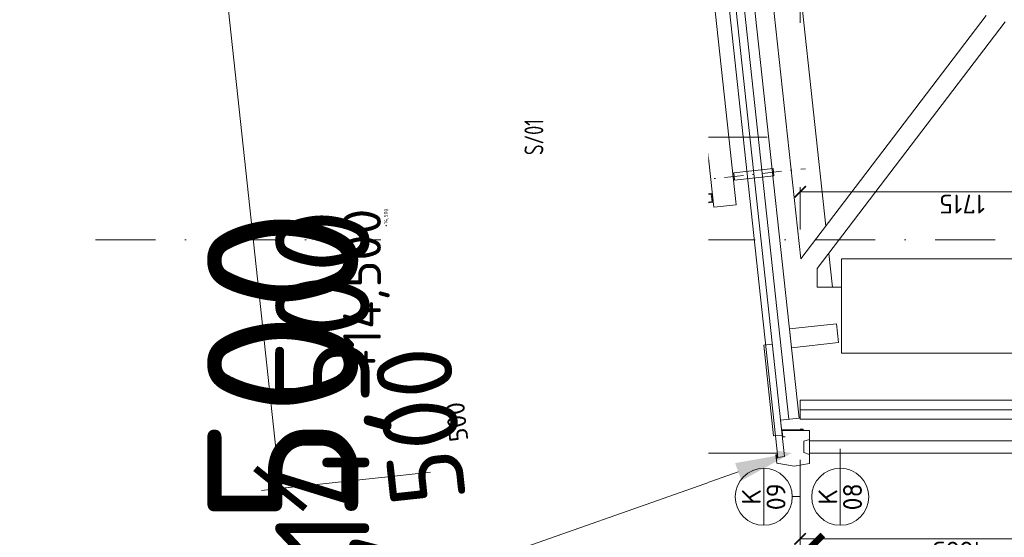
# Model space of a CAD drawing. Header units: millimetres. Extents: x -725694 to 5289369, y -1488057 to 2187451.
# Tile 242 of 256: x 201847 to 207061, y 148423 to 151167. Entities that reach past the tile are written whole.
import ezdxf
from ezdxf import colors
from ezdxf.entities.mleader import LeaderData, LeaderLine
from ezdxf.enums import TextEntityAlignment as Align
from ezdxf.math import Vec2, Vec3

# ---------------------------------------------------------------- set-up
doc = ezdxf.new("R2010")
doc.units = ezdxf.units.MM
doc.linetypes.add('CENTERX2', pattern=[101.6, 63.5, -12.7, 12.7, -12.7])
doc.linetypes.add('DASHDOT', pattern=[25.4, 12.7, -6.35, 0, -6.35])
doc.layers.get('Defpoints').update_dxf_attribs({"color": 8})
for name, color, linetype in [('0 @ 1', 7, 'Continuous'), ('0 @ 10', 7, 'Continuous'), ('0 @ 100', 7, 'Continuous'), ('0 @ 250 (1)', 7, 'Continuous'), ('0 @ 250 (2)', 7, 'Continuous'), ('0 @ 400', 7, 'Continuous')]:
    doc.layers.add(name, color=color, linetype=linetype)
for name, color, linetype, lineweight in [('A99_FVE_řez', 6, 'Continuous', 5), ('A99_N_kce-pohl', 1, 'Continuous', 9), ('A99_N_kce-rez-sil', 6, 'Continuous', 18), ('A99_N_kce-rez-ten', 4, 'Continuous', 9), ('A99_N_koty-200', 5, 'Continuous', 5), ('A99_N_koty-200 @ 200', 5, 'Continuous', 5), ('A99_N_koty-200 @ 50 (2)', 5, 'Continuous', 5), ('A99_N_koty-200-vysk', 6, 'Continuous', 9), ('A99_N_sraf', 252, 'Continuous', 0), ('A99_N_txt-popis-50', 240, 'Continuous', 9), ('A99_N_txt-popis-50 @ 200', 240, 'Continuous', 9), ('A99_N_txt-popis-50 @ 50', 240, 'Continuous', 9), ('A99_N_znaceni 50', 5, 'Continuous', 5), ('A99_S_kce-pohl', 7, 'Continuous', 5), ('A99_S_kce-rez-sil', 7, 'Continuous', 15), ('A99_S_osy', 1, 'CENTERX2', 5)]:
    doc.layers.add(name, color=color, linetype=linetype, lineweight=lineweight)
doc.styles.add('A99_kota', font='isocpeur.ttf', dxfattribs={"height": 2})
doc.styles.add('A99_popis', font='isocpeur.ttf')
doc.linetypes.add('IZOLACE', pattern='A,0.00254,-2.54,[134,ltypeshp.shx,S=2.54,R=0,X=-2.54,Y=0],-5.08,[134,ltypeshp.shx,S=2.54,R=180,X=2.54,Y=0],-2.54', length=10.16254)
doc.dimstyles.new('A99_kota_200 new', dxfattribs={"dimscale": 200, "dimtxt": 2, "dimasz": 1.2, "dimexe": 0.5, "dimexo": 1.5, "dimgap": 0.3, "dimtad": 1, "dimdec": 0, "dimzin": 3, "dimdsep": 46, "dimtxsty": 'A99_kota', "dimblk": 'ARCHTICK', "dimcen": 2.5, "dimazin": 2, "dimtfac": 0.75, "dimtdec": 0, "dimtmove": 2, "dimatfit": 0, "dimfxl": 0, "dimtolj": 1, "dimtzin": 0, "dimlwd": 5, "dimlwe": 5, "dimarcsym": 0})

# ---------------------------------------------------------------- blocks, each defined once
blk = doc.blocks.new('_ArchTick')
at = {"color": 0, "linetype": 'ByBlock', "const_width": 0.15}
blk.add_lwpolyline([(-0.5, -0.5), (0.5, 0.5)], dxfattribs=at)
blk = doc.blocks.new('*D5881')
at = {"layer": 'A99_N_koty-200', "color": 0, "linetype": 'Continuous', "lineweight": 5, "transparency": 16777216}
for p, q in [((205980, 151150), (205980, 152050)), ((207695, 151150), (207695, 152050)), ((207695, 151950), (205980, 151950))]:
    blk.add_line(p, q, dxfattribs=at)
at = {"layer": 'Defpoints', "color": 0, "linetype": 'Continuous', "lineweight": 0, "transparency": 16777216}
for p in [(205980, 151950), (205980, 149050), (207695, 149050)]:
    blk.add_point(p, dxfattribs=at)
at = {"layer": 'A99_N_koty-200', "color": 0, "linetype": 'Continuous', "lineweight": 5, "transparency": 16777216, "xscale": 240, "yscale": 240, "zscale": 240, "rotation": 180}
blk.add_blockref('_ArchTick', (205980, 151950), dxfattribs=at)
at = {"layer": 'A99_N_koty-200', "color": 0, "linetype": 'Continuous', "lineweight": 5, "transparency": 16777216, "xscale": 240, "yscale": 240, "zscale": 240}
blk.add_blockref('_ArchTick', (207695, 151950), dxfattribs=at)
at = {"layer": 'A99_N_koty-200', "color": 0, "linetype": 'Continuous', "transparency": 16777216, "insert": (206837.5, 151690), "char_height": 400, "attachment_point": 5, "rotation": 180, "style": 'A99_kota'}
blk.add_mtext('\\A1;1715', dxfattribs=at)
blk = doc.blocks.new('*D5882')
at = {"layer": 'A99_N_koty-200', "color": 0, "linetype": 'Continuous', "lineweight": 5, "transparency": 16777216}
for p, q in [((205980, 150055), (205980, 150280)), ((207695, 150055), (207695, 150280)), ((207695, 150255), (205980, 150255))]:
    blk.add_line(p, q, dxfattribs=at)
at = {"layer": 'Defpoints', "color": 0, "linetype": 'Continuous', "lineweight": 0, "transparency": 16777216}
for p in [(205980, 150255), (205980, 149050), (207695, 149050)]:
    blk.add_point(p, dxfattribs=at)
at = {"layer": 'A99_N_koty-200', "color": 0, "linetype": 'Continuous', "lineweight": 5, "transparency": 16777216, "xscale": 60, "yscale": 60, "zscale": 60, "rotation": 180}
blk.add_blockref('_ArchTick', (205980, 150255), dxfattribs=at)
at = {"layer": 'A99_N_koty-200', "color": 0, "linetype": 'Continuous', "lineweight": 5, "transparency": 16777216, "xscale": 60, "yscale": 60, "zscale": 60}
blk.add_blockref('_ArchTick', (207695, 150255), dxfattribs=at)
at = {"layer": 'A99_N_koty-200', "color": 0, "linetype": 'Continuous', "transparency": 16777216, "insert": (206837.5, 150190), "char_height": 100, "attachment_point": 5, "rotation": 180, "style": 'A99_kota'}
blk.add_mtext('\\A1;1715', dxfattribs=at)
blk = doc.blocks.new('*D5884')
at = {"layer": 'A99_N_koty-200', "color": 0, "linetype": 'Continuous', "lineweight": 5, "transparency": 16777216}
for p, q in [((205980, 148375), (205980, 147475)), ((218815, 148375), (218815, 147475)), ((205980, 147575), (218815, 147575))]:
    blk.add_line(p, q, dxfattribs=at)
at = {"layer": 'Defpoints', "color": 0, "linetype": 'Continuous', "lineweight": 0, "transparency": 16777216}
for p in [(205980, 149050), (218815, 149050), (218815, 147575)]:
    blk.add_point(p, dxfattribs=at)
at = {"layer": 'A99_N_koty-200', "color": 0, "linetype": 'Continuous', "lineweight": 5, "transparency": 16777216, "xscale": 240, "yscale": 240, "zscale": 240, "rotation": 180}
blk.add_blockref('_ArchTick', (205980, 147575), dxfattribs=at)
at = {"layer": 'A99_N_koty-200', "color": 0, "linetype": 'Continuous', "lineweight": 5, "transparency": 16777216, "xscale": 240, "yscale": 240, "zscale": 240}
blk.add_blockref('_ArchTick', (218815, 147575), dxfattribs=at)
at = {"layer": 'A99_N_koty-200', "color": 0, "linetype": 'Continuous', "transparency": 16777216, "insert": (211055, 147265), "char_height": 400, "attachment_point": 5, "rotation": 180, "style": 'A99_kota'}
blk.add_mtext('\\A1;12835', dxfattribs=at)
blk = doc.blocks.new('*D5885')
at = {"layer": 'A99_N_koty-200', "color": 0, "linetype": 'Continuous', "lineweight": 5, "transparency": 16777216}
for p, q in [((205980, 148270), (205980, 148045)), ((218815, 148270), (218815, 148045)), ((205980, 148070), (218815, 148070))]:
    blk.add_line(p, q, dxfattribs=at)
at = {"layer": 'Defpoints', "color": 0, "linetype": 'Continuous', "lineweight": 0, "transparency": 16777216}
for p in [(205980, 149050), (218815, 149050), (218815, 148070)]:
    blk.add_point(p, dxfattribs=at)
at = {"layer": 'A99_N_koty-200', "color": 0, "linetype": 'Continuous', "lineweight": 5, "transparency": 16777216, "xscale": 60, "yscale": 60, "zscale": 60, "rotation": 180}
blk.add_blockref('_ArchTick', (205980, 148070), dxfattribs=at)
at = {"layer": 'A99_N_koty-200', "color": 0, "linetype": 'Continuous', "lineweight": 5, "transparency": 16777216, "xscale": 60, "yscale": 60, "zscale": 60}
blk.add_blockref('_ArchTick', (218815, 148070), dxfattribs=at)
at = {"layer": 'A99_N_koty-200', "color": 0, "linetype": 'Continuous', "transparency": 16777216, "insert": (212060, 147985), "char_height": 100, "attachment_point": 5, "rotation": 180, "style": 'A99_kota'}
blk.add_mtext('\\A1;12835', dxfattribs=at)
blk = doc.blocks.new('*U91')
at = {"color": 0, "linetype": 'ByBlock', "lineweight": -2, "style": 'A99_kota'}
blk.add_attdef('POPIS', text='', height=2, rotation=360, dxfattribs=at).set_placement((9.2, 5.85), align=Align.BOTTOM_RIGHT)
blk.add_attdef('VYSKA', text='', height=2, rotation=360, dxfattribs=at).set_placement((9.2, 4.6), align=Align.TOP_RIGHT)
blk = doc.blocks.new('*U6802')
at = {"layer": 'A99_N_koty-200-vysk', "lineweight": 5}
ref = blk.add_blockref('*U91', (204465, 162710), dxfattribs=dict(at, xscale=200, yscale=200, zscale=200, rotation=90.00000000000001))
ref.add_attrib('VYSKA', '+14,500', dxfattribs={"layer": '0 @ 400', "color": 0, "linetype": 'ByBlock', "lineweight": -2, "height": 800, "rotation": 90, "style": 'A99_kota'}).set_placement((202839.8, 150165), align=Align.TOP_RIGHT)
ref = blk.add_blockref('*U91', (204465, 162710), dxfattribs=dict(at, xscale=200, yscale=200, zscale=200, rotation=90.00000000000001))
ref.add_attrib('VYSKA', '+14,500', dxfattribs={"layer": '0 @ 250 (1)', "color": 0, "linetype": 'ByBlock', "lineweight": -2, "height": 500, "rotation": 90, "style": 'A99_kota'}).set_placement((203199.8, 150165), align=Align.TOP_RIGHT)
ref = blk.add_blockref('*U91', (204465, 162710), dxfattribs=dict(at, xscale=200, yscale=200, zscale=200, rotation=90.00000000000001))
ref.add_attrib('VYSKA', '+14,500', dxfattribs={"layer": '0 @ 250 (2)', "color": 0, "linetype": 'ByBlock', "lineweight": -2, "height": 500, "rotation": 90, "style": 'A99_kota'}).set_placement((203199.8, 150165), align=Align.TOP_RIGHT)
ref = blk.add_blockref('*U91', (204465, 162710), dxfattribs=dict(at, xscale=200, yscale=200, zscale=200, rotation=90.00000000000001))
ref.add_attrib('VYSKA', '+14,500', dxfattribs={"layer": '0 @ 100', "color": 0, "linetype": 'ByBlock', "lineweight": -2, "height": 200, "rotation": 90, "style": 'A99_kota'}).set_placement((203559.8, 150165), align=Align.TOP_RIGHT)
ref = blk.add_blockref('*U91', (204465, 162710), dxfattribs=dict(at, xscale=200, yscale=200, zscale=200, rotation=90.00000000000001))
ref.add_attrib('VYSKA', '+14,500', dxfattribs={"layer": '0 @ 1', "color": 0, "linetype": 'ByBlock', "lineweight": -2, "height": 2, "rotation": 90, "style": 'A99_kota'}).set_placement((203797.4, 150165), align=Align.TOP_RIGHT)
ref = blk.add_blockref('*U91', (204465, 162710), dxfattribs=dict(at, xscale=200, yscale=200, zscale=200, rotation=90.00000000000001))
ref.add_attrib('VYSKA', '+14,500', dxfattribs={"layer": '0 @ 10', "color": 0, "linetype": 'ByBlock', "lineweight": -2, "height": 20, "rotation": 90, "style": 'A99_kota'}).set_placement((203775.8, 150165), align=Align.TOP_RIGHT)
blk = doc.blocks.new('*U36')
at = {"color": 0, "linetype": 'ByBlock', "lineweight": -2, "style": 'A99_kota'}
for tag, p in [('VYSKA', (9.2, 7.75)), ('POPIS', (9.2, 4.5))]:
    blk.add_attdef(tag, text='', height=2, dxfattribs=at).set_placement(p, align=Align.TOP_RIGHT)
blk = doc.blocks.new('*U6806')
at = {"layer": 'A99_N_koty-200-vysk', "lineweight": 5}
ref = blk.add_blockref('*U36', (205865, 145560), dxfattribs=dict(at, xscale=200, yscale=200, zscale=200, rotation=90.00000000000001))
ref.add_attrib('VYSKA', '+13,100', dxfattribs={"layer": '0 @ 400', "color": 0, "linetype": 'ByBlock', "lineweight": -2, "height": 800, "rotation": 90, "style": 'A99_kota'}).set_placement((206050.2, 154860), align=Align.TOP_RIGHT)
blk = doc.blocks.new('*D5893')
at = {"layer": 'A99_N_koty-200', "color": 0, "linetype": 'Continuous', "lineweight": 5, "transparency": 16777216}
for p, q in [((207645, 148850), (207645, 148215.4)), ((205980, 148750), (205980, 148215.4)), ((205980, 148315.4), (207645, 148315.4))]:
    blk.add_line(p, q, dxfattribs=at)
at = {"layer": 'Defpoints', "color": 0, "linetype": 'Continuous', "lineweight": 0, "transparency": 16777216}
for p in [(207645, 149150), (205980, 149050), (207645, 148315.4)]:
    blk.add_point(p, dxfattribs=at)
at = {"layer": 'A99_N_koty-200', "color": 0, "linetype": 'Continuous', "lineweight": 5, "transparency": 16777216, "xscale": 240, "yscale": 240, "zscale": 240}
for p, rotation in [((205980, 148315.4), 179.9999999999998), ((207645, 148315.4), 359.9999999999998)]:
    blk.add_blockref('_ArchTick', p, dxfattribs=dict(at, rotation=rotation))
at = {"layer": 'A99_N_koty-200', "color": 0, "linetype": 'Continuous', "transparency": 16777216, "insert": (206812.5, 148055.4), "char_height": 400, "attachment_point": 5, "rotation": 180, "style": 'A99_kota'}
blk.add_mtext('\\A1;1665', dxfattribs=at)
blk = doc.blocks.new('*D5894')
at = {"layer": 'A99_N_koty-200', "color": 0, "linetype": 'Continuous', "lineweight": 5, "transparency": 16777216}
for p, q in [((205980, 148615.4), (205980, 148390.4)), ((207645, 148615.4), (207645, 148390.4)), ((205980, 148415.4), (207645, 148415.4))]:
    blk.add_line(p, q, dxfattribs=at)
at = {"layer": 'Defpoints', "color": 0, "linetype": 'Continuous', "lineweight": 0, "transparency": 16777216}
for p in [(207645, 149150), (205980, 149050), (207645, 148415.4)]:
    blk.add_point(p, dxfattribs=at)
at = {"layer": 'A99_N_koty-200', "color": 0, "linetype": 'Continuous', "lineweight": 5, "transparency": 16777216, "xscale": 60, "yscale": 60, "zscale": 60}
for p, rotation in [((205980, 148415.4), 179.9999999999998), ((207645, 148415.4), 359.9999999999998)]:
    blk.add_blockref('_ArchTick', p, dxfattribs=dict(at, rotation=rotation))
at = {"layer": 'A99_N_koty-200', "color": 0, "linetype": 'Continuous', "transparency": 16777216, "insert": (206812.5, 148350.4), "char_height": 100, "attachment_point": 5, "rotation": 180, "style": 'A99_kota'}
blk.add_mtext('\\A1;1665', dxfattribs=at)
blk = doc.blocks.new('*U108')
at = {"color": 0}
for p, q in [((-0.72, 4.14), (-4.15, 0.71)), ((4.14, 0.71), (0.71, 4.14)), ((-4.15, -0.72), (-0.72, -4.15)), ((0.71, -4.15), (4.14, -0.72)), ((0, -4.45), (0, -37.06))]:
    blk.add_line(p, q, dxfattribs=at)
for centre, start, end in [((0, 3.42), 45, 135), ((-3.43, 0), 135, 225), ((3.42, 0), 315, 45), ((0, -3.43), 225, 315)]:
    blk.add_arc(centre, 1.01, start, end, dxfattribs=at)
at = {"color": 0, "linetype": 'ByBlock', "style": 'A99_popis', "width": 0.953108}
blk.add_attdef('SKLADBA', text='', height=3, rotation=0.0103, dxfattribs=at).set_placement((-2.86, -1.51), (2.86, -1.5), align=Align.FIT)
blk = doc.blocks.new('*D5911')
at = {"layer": 'A99_N_koty-200', "color": 0, "linetype": 'Continuous', "lineweight": 5, "transparency": 16777216}
for p, q in [((204199.6, 149290.7), (204173.7, 149529.3)), ((204994.9, 149376.9), (204100.1, 149279.9)), ((204253.4, 148793.6), (204199.6, 149290.7)), ((205048.8, 148879.8), (204154, 148782.8)), ((204253.4, 148793.6), (204279.3, 148555))]:
    blk.add_line(p, q, dxfattribs=at)
at = {"layer": 'Defpoints', "color": 0, "linetype": 'Continuous', "lineweight": 0, "transparency": 16777216}
for p in [(206053.7, 149491.6), (204199.6, 149290.7), (205883.9, 148970.3)]:
    blk.add_point(p, dxfattribs=at)
at = {"layer": 'A99_N_koty-200', "color": 0, "linetype": 'Continuous', "lineweight": 5, "transparency": 16777216, "xscale": 240, "yscale": 240, "zscale": 240}
for p, rotation in [((204199.6, 149290.7), 276.1848103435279), ((204253.4, 148793.6), 96.1848103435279)]:
    blk.add_blockref('_ArchTick', p, dxfattribs=dict(at, rotation=rotation))
at = {"layer": 'A99_N_koty-200', "color": 0, "linetype": 'Continuous', "transparency": 16777216, "insert": (203968, 149014.1), "char_height": 400, "attachment_point": 5, "rotation": 96.1848, "style": 'A99_kota'}
blk.add_mtext('\\A1;500', dxfattribs=at)
blk = doc.blocks.new('*D5912')
at = {"layer": 'A99_N_koty-200', "color": 0, "linetype": 'Continuous', "lineweight": 5, "transparency": 16777216}
for p, q in [((204398.4, 149312.2), (204174.7, 149288)), ((204253.4, 148793.6), (204199.6, 149290.7)), ((204452.3, 148815.2), (204228.6, 148790.9))]:
    blk.add_line(p, q, dxfattribs=at)
at = {"layer": 'Defpoints', "color": 0, "linetype": 'Continuous', "lineweight": 0, "transparency": 16777216}
for p in [(206053.7, 149491.6), (204199.6, 149290.7), (205883.9, 148970.3)]:
    blk.add_point(p, dxfattribs=at)
at = {"layer": 'A99_N_koty-200', "color": 0, "linetype": 'Continuous', "lineweight": 5, "transparency": 16777216, "xscale": 60, "yscale": 60, "zscale": 60}
for p, rotation in [((204199.6, 149290.7), 96.1848103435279), ((204253.4, 148793.6), 276.1848103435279)]:
    blk.add_blockref('_ArchTick', p, dxfattribs=dict(at, rotation=rotation))
at = {"layer": 'A99_N_koty-200', "color": 0, "linetype": 'Continuous', "transparency": 16777216, "insert": (204161.9, 149035.2), "char_height": 100, "attachment_point": 5, "rotation": 96.1848, "style": 'A99_kota'}
blk.add_mtext('\\A1;500', dxfattribs=at)
blk = doc.blocks.new('*D5914')
at = {"layer": 'A99_N_koty-200', "color": 0, "linetype": 'Continuous', "lineweight": 5, "transparency": 16777216}
for p, q in [((204420.7, 154675.9), (203525.9, 154578.9)), ((204199.6, 149290.7), (203625.3, 154589.7)), ((204994.9, 149376.9), (204100.1, 149279.9))]:
    blk.add_line(p, q, dxfattribs=at)
at = {"layer": 'Defpoints', "color": 0, "linetype": 'Continuous', "lineweight": 0, "transparency": 16777216}
for p in [(205255.8, 154766.4), (203625.3, 154589.7), (206053.7, 149491.6)]:
    blk.add_point(p, dxfattribs=at)
at = {"layer": 'A99_N_koty-200', "color": 0, "linetype": 'Continuous', "lineweight": 5, "transparency": 16777216, "xscale": 240, "yscale": 240, "zscale": 240}
for p, rotation in [((203625.3, 154589.7), 96.1848103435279), ((204199.6, 149290.7), 276.1848103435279)]:
    blk.add_blockref('_ArchTick', p, dxfattribs=dict(at, rotation=rotation))
at = {"layer": 'A99_N_koty-200', "color": 0, "linetype": 'Continuous', "transparency": 16777216, "insert": (203654, 151912.2), "char_height": 400, "attachment_point": 5, "rotation": 96.1848, "style": 'A99_kota'}
blk.add_mtext('\\A1;5330', dxfattribs=at)
blk = doc.blocks.new('*D5915')
at = {"layer": 'A99_N_koty-200', "color": 0, "linetype": 'Continuous', "lineweight": 5, "transparency": 16777216}
for p, q in [((203824.2, 154611.2), (203600.5, 154587)), ((204199.6, 149290.7), (203625.3, 154589.7)), ((204398.4, 149312.2), (204174.7, 149288))]:
    blk.add_line(p, q, dxfattribs=at)
at = {"layer": 'Defpoints', "color": 0, "linetype": 'Continuous', "lineweight": 0, "transparency": 16777216}
for p in [(205255.8, 154766.4), (203625.3, 154589.7), (206053.7, 149491.6)]:
    blk.add_point(p, dxfattribs=at)
at = {"layer": 'A99_N_koty-200', "color": 0, "linetype": 'Continuous', "lineweight": 5, "transparency": 16777216, "xscale": 60, "yscale": 60, "zscale": 60}
for p, rotation in [((203625.3, 154589.7), 96.1848103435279), ((204199.6, 149290.7), 276.1848103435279)]:
    blk.add_blockref('_ArchTick', p, dxfattribs=dict(at, rotation=rotation))
at = {"layer": 'A99_N_koty-200', "color": 0, "linetype": 'Continuous', "transparency": 16777216, "insert": (203847.8, 151933.2), "char_height": 100, "attachment_point": 5, "rotation": 96.1848, "style": 'A99_kota'}
blk.add_mtext('\\A1;5330', dxfattribs=at)
blk = doc.blocks.new('*D5947')
at = {"layer": 'A99_N_koty-200', "color": 0, "linetype": 'Continuous', "lineweight": 5, "transparency": 16777216}
for p, q in [((202642.3, 161504), (201747.5, 161407.1)), ((203227.1, 148682.4), (201847, 161417.8)), ((204022.4, 148768.6), (203127.6, 148671.6))]:
    blk.add_line(p, q, dxfattribs=at)
at = {"layer": 'Defpoints', "color": 0, "linetype": 'Continuous', "lineweight": 0, "transparency": 16777216}
for p in [(203644.8, 161612.7), (201847, 161417.8), (205024.9, 148877.2)]:
    blk.add_point(p, dxfattribs=at)
at = {"layer": 'A99_N_koty-200', "color": 0, "linetype": 'Continuous', "lineweight": 5, "transparency": 16777216, "xscale": 240, "yscale": 240, "zscale": 240}
for p, rotation in [((201847, 161417.8), 96.1848103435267), ((203227.1, 148682.4), 276.1848103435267)]:
    blk.add_blockref('_ArchTick', p, dxfattribs=dict(at, rotation=rotation))
at = {"layer": 'A99_N_koty-200', "color": 0, "linetype": 'Continuous', "transparency": 16777216, "insert": (202278.5, 155022.1), "char_height": 400, "attachment_point": 5, "rotation": 96.1848, "style": 'A99_kota'}
blk.add_mtext('\\A1;12810', dxfattribs=at)
blk = doc.blocks.new('*D5948')
at = {"layer": 'A99_N_koty-200', "color": 0, "linetype": 'Continuous', "lineweight": 5, "transparency": 16777216}
for p, q in [((202045.8, 161439.4), (201822.1, 161415.1)), ((203227.1, 148682.4), (201847, 161417.8)), ((203425.9, 148703.9), (203202.2, 148679.7))]:
    blk.add_line(p, q, dxfattribs=at)
at = {"layer": 'Defpoints', "color": 0, "linetype": 'Continuous', "lineweight": 0, "transparency": 16777216}
for p in [(203644.8, 161612.7), (201847, 161417.8), (205024.9, 148877.2)]:
    blk.add_point(p, dxfattribs=at)
at = {"layer": 'A99_N_koty-200', "color": 0, "linetype": 'Continuous', "lineweight": 5, "transparency": 16777216, "xscale": 60, "yscale": 60, "zscale": 60}
for p, rotation in [((201847, 161417.8), 96.1848103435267), ((203227.1, 148682.4), 276.1848103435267)]:
    blk.add_blockref('_ArchTick', p, dxfattribs=dict(at, rotation=rotation))
at = {"layer": 'A99_N_koty-200', "color": 0, "linetype": 'Continuous', "transparency": 16777216, "insert": (202472.4, 155043.1), "char_height": 100, "attachment_point": 5, "rotation": 96.1848, "style": 'A99_kota'}
blk.add_mtext('\\A1;12810', dxfattribs=at)
blk = doc.blocks.new('*U20')
at = {"color": 0, "linetype": 'ByBlock'}
blk.add_line((-3.02, 0), (3.02, 0), dxfattribs=at)
blk.add_circle((0, 0), 3.02, dxfattribs=at)
at = {"color": 0, "linetype": 'ByBlock', "style": 'A99_popis'}
for tag, p in [('KATEGORIE', (0, 1.31)), ('PRVEK', (0, -1.3))]:
    blk.add_attdef(tag, text='', height=2, dxfattribs=at).set_placement(p, align=Align.MIDDLE_CENTER)
blk = doc.blocks.new('*U6466')
at = {"layer": 'A99_N_txt-popis-50 @ 200', "lineweight": 9}
ml = blk.add_multileader_mtext('Standard', dxfattribs=at)
ml.set_content('\\A1;{\\C256;odvodňovací systém \\Pbude součásti \\Pdodávky opláštění}', color=1, style='A99_popis')
ml.set_leader_properties(color=256, linetype='ByLayer', lineweight=-1)
ml.build(insert=Vec2(0, 0))
ml.multileader.update_dxf_attribs({"dogleg_length": 1, "arrow_head_size": 300, "scale": 200})
ctx = ml.context
ctx.base_point, ctx.scale, ctx.char_height, ctx.arrow_head_size, ctx.landing_gap_size, ctx.plane_origin, ctx.plane_x_axis, ctx.plane_y_axis = Vec3(204020, -12035), 200, 400, 300, 250, Vec3(208175.1, -8522.5), Vec3(0, 1), Vec3(-1, 0)
notes = []
notes.append((ctx, [(1, (1, 1, 0), (204020, -1805), (0, -1), 4890, [(0, [(205935.3, -1130)], 0, [])])]))
ctx.mtext.insert, ctx.mtext.text_direction, ctx.mtext.rotation, ctx.mtext.width, ctx.mtext.defined_height, ctx.mtext.flow_direction = Vec3(203760, -11785), Vec3(0, 1), 1.570796, 5020, 63.5, 5
ctx.mtext.has_bg_fill, ctx.mtext.bg_color, ctx.mtext.bg_scale_factor, ctx.mtext.bg_transparency, ctx.mtext.use_window_bg_color = 1, -1073741824, 1, 0, 1
for ctx, leaders in notes:
    for number, flags, end, landing, length, lines in leaders:
        leader = LeaderData()
        leader.index, (leader.has_last_leader_line, leader.has_dogleg_vector, leader.attachment_direction) = number, flags
        leader.last_leader_point, leader.dogleg_vector, leader.dogleg_length = Vec3(end), Vec3(landing), length
        for number, points, colour, breaks in lines:
            line = LeaderLine()
            line.index, line.vertices, line.color, line.breaks = number, Vec3.list(points), colors.encode_raw_color(colour), breaks
            leader.lines.append(line)
        ctx.leaders.append(leader)
blk = doc.blocks.new('*U6492')
at = {"layer": 'A99_N_koty-200 @ 200', "linetype": 'Continuous'}
dim = blk.add_linear_dim(base=(205980, 151950), p1=(207695, 149050), p2=(205980, 149050), angle=180, dimstyle='A99_kota_200 new', override={"dimscale": 200, "dimtix": 1, "dimtofl": 1, "dimtmove": 2, "dimatfit": 0}, dxfattribs=at)
dim.commit()
dim.dimension.update_dxf_attribs({"geometry": '*D5881', "text_midpoint": (206837.5, 151690)})
at = {"layer": 'A99_N_koty-200 @ 50 (2)', "linetype": 'Continuous'}
dim = blk.add_linear_dim(base=(205980, 150255), p1=(207695, 149050), p2=(205980, 149050), angle=180, dimstyle='A99_kota_200 new', override={"dimscale": 50, "dimtix": 1, "dimtofl": 1, "dimtmove": 2, "dimatfit": 0}, dxfattribs=at)
dim.commit()
dim.dimension.update_dxf_attribs({"geometry": '*D5882', "text_midpoint": (206837.5, 150190)})
blk = doc.blocks.new('*U6493')
at = {"layer": 'A99_N_koty-200 @ 200', "linetype": 'Continuous'}
dim = blk.add_linear_dim(base=(218815, 147575), p1=(205980, 149050), p2=(218815, 149050), angle=180, dimstyle='A99_kota_200 new', override={"dimscale": 200, "dimtix": 1, "dimtofl": 1, "dimtmove": 2, "dimatfit": 0}, dxfattribs=at)
dim.commit()
dim.dimension.update_dxf_attribs({"geometry": '*D5884', "text_midpoint": (211055, 147265), "dimtype": 128})
at = {"layer": 'A99_N_koty-200 @ 50 (2)', "linetype": 'Continuous'}
dim = blk.add_linear_dim(base=(218815, 148070), p1=(205980, 149050), p2=(218815, 149050), angle=180, dimstyle='A99_kota_200 new', override={"dimscale": 50, "dimtix": 1, "dimtofl": 1, "dimtmove": 2, "dimatfit": 0}, dxfattribs=at)
dim.commit()
dim.dimension.update_dxf_attribs({"geometry": '*D5885', "text_midpoint": (212060, 147985), "dimtype": 128})
blk = doc.blocks.new('*U6496')
at = {"layer": 'A99_N_koty-200 @ 200', "linetype": 'Continuous'}
dim = blk.add_linear_dim(base=(207645, 148315.4), p1=(205980, 149050), p2=(207645, 149150), angle=180, dimstyle='A99_kota_200 new', override={"dimscale": 200, "dimtix": 1, "dimtofl": 1, "dimtmove": 2, "dimatfit": 0}, dxfattribs=at)
dim.commit()
dim.dimension.update_dxf_attribs({"geometry": '*D5893', "text_midpoint": (206812.5, 148055.4)})
at = {"layer": 'A99_N_koty-200 @ 50 (2)', "linetype": 'Continuous'}
dim = blk.add_linear_dim(base=(207645, 148415.4), p1=(205980, 149050), p2=(207645, 149150), angle=180, dimstyle='A99_kota_200 new', override={"dimscale": 50, "dimtix": 1, "dimtofl": 1, "dimtmove": 2, "dimatfit": 0}, dxfattribs=at)
dim.commit()
dim.dimension.update_dxf_attribs({"geometry": '*D5894', "text_midpoint": (206812.5, 148350.4)})
blk = doc.blocks.new('*U6502')
at = {"layer": 'A99_N_koty-200 @ 200', "linetype": 'Continuous'}
dim = blk.add_linear_dim(base=(204199.6, 149290.7), p1=(205883.9, 148970.3), p2=(206053.7, 149491.6), angle=96.1848, dimstyle='A99_kota_200 new', override={"dimscale": 200, "dimtix": 1, "dimtofl": 1, "dimtmove": 2, "dimatfit": 0}, dxfattribs=at)
dim.commit()
dim.dimension.update_dxf_attribs({"geometry": '*D5911', "text_midpoint": (203968, 149014.1)})
at = {"layer": 'A99_N_koty-200 @ 50 (2)', "linetype": 'Continuous'}
dim = blk.add_linear_dim(base=(204199.6, 149290.7), p1=(205883.9, 148970.3), p2=(206053.7, 149491.6), angle=96.1848, dimstyle='A99_kota_200 new', override={"dimscale": 50, "dimtix": 1, "dimtofl": 1, "dimtmove": 2, "dimatfit": 0}, dxfattribs=at)
dim.commit()
dim.dimension.update_dxf_attribs({"geometry": '*D5912', "text_midpoint": (204161.9, 149035.2)})
blk = doc.blocks.new('*U6503')
at = {"layer": 'A99_N_koty-200 @ 200', "linetype": 'Continuous'}
dim = blk.add_linear_dim(base=(203625.3, 154589.7), p1=(206053.7, 149491.6), p2=(205255.8, 154766.4), angle=96.1848, dimstyle='A99_kota_200 new', override={"dimscale": 200, "dimtix": 1, "dimtofl": 1, "dimtmove": 2, "dimatfit": 0}, dxfattribs=at)
dim.commit()
dim.dimension.update_dxf_attribs({"geometry": '*D5914', "text_midpoint": (203654, 151912.2)})
at = {"layer": 'A99_N_koty-200 @ 50 (2)', "linetype": 'Continuous'}
dim = blk.add_linear_dim(base=(203625.3, 154589.7), p1=(206053.7, 149491.6), p2=(205255.8, 154766.4), angle=96.1848, dimstyle='A99_kota_200 new', override={"dimscale": 50, "dimtix": 1, "dimtofl": 1, "dimtmove": 2, "dimatfit": 0}, dxfattribs=at)
dim.commit()
dim.dimension.update_dxf_attribs({"geometry": '*D5915', "text_midpoint": (203847.8, 151933.2)})
blk = doc.blocks.new('*U6515')
at = {"layer": 'A99_N_txt-popis-50 @ 50', "lineweight": 9}
ml = blk.add_multileader_mtext('Standard', dxfattribs=at)
ml.set_content('\\A1;{\\C256;odvodňovací systém \\Pbude součásti \\Pdodávky opláštění}', color=1, style='A99_popis')
ml.set_leader_properties(color=256, linetype='ByLayer', lineweight=-1)
ml.build(insert=Vec2(0, 0))
ml.multileader.update_dxf_attribs({"dogleg_length": 1, "arrow_head_size": 75, "scale": 50})
ctx = ml.context
ctx.base_point, ctx.scale, ctx.char_height, ctx.arrow_head_size, ctx.landing_gap_size, ctx.plane_origin, ctx.plane_x_axis, ctx.plane_y_axis = Vec3(204689.1, 147388.8), 50, 100, 75, 62.5, Vec3(208175.1, 141477.5), Vec3(0, 1), Vec3(-1, 0)
notes = []
notes.append((ctx, [(1, (1, 1, 0), (204689.1, 148870), (0, -1), 146.2, [(0, [(205935.3, 148870)], 0, [])])]))
ctx.mtext.insert, ctx.mtext.text_direction, ctx.mtext.rotation, ctx.mtext.width, ctx.mtext.defined_height, ctx.mtext.flow_direction = Vec3(204624.1, 147451.3), Vec3(0, 1), 1.570796, 1255, 15.9, 5
ctx.mtext.has_bg_fill, ctx.mtext.bg_color, ctx.mtext.bg_scale_factor, ctx.mtext.bg_transparency, ctx.mtext.use_window_bg_color = 1, -1073741824, 1, 0, 1
for ctx, leaders in notes:
    for number, flags, end, landing, length, lines in leaders:
        leader = LeaderData()
        leader.index, (leader.has_last_leader_line, leader.has_dogleg_vector, leader.attachment_direction) = number, flags
        leader.last_leader_point, leader.dogleg_vector, leader.dogleg_length = Vec3(end), Vec3(landing), length
        for number, points, colour, breaks in lines:
            line = LeaderLine()
            line.index, line.vertices, line.color, line.breaks = number, Vec3.list(points), colors.encode_raw_color(colour), breaks
            leader.lines.append(line)
        ctx.leaders.append(leader)
at = {"layer": 'A99_N_txt-popis-50 @ 200', "lineweight": 9}
ml = blk.add_multileader_mtext('Standard', dxfattribs=at)
ml.set_content('\\A1;{\\C256;odvodňovací systém \\Pbude součásti \\Pdodávky opláštění}', color=1, style='A99_popis')
ml.set_leader_properties(color=256, linetype='ByLayer', lineweight=-1)
ml.build(insert=Vec2(0, 0))
ml.multileader.update_dxf_attribs({"dogleg_length": 1, "arrow_head_size": 300, "scale": 200})
ctx = ml.context
ctx.base_point, ctx.scale, ctx.char_height, ctx.arrow_head_size, ctx.landing_gap_size, ctx.plane_origin, ctx.plane_x_axis, ctx.plane_y_axis = Vec3(204020, 137965), 200, 400, 300, 250, Vec3(208175.1, 141477.5), Vec3(0, 1), Vec3(-1, 0)
notes = []
notes.append((ctx, [(1, (1, 1, 0), (204020, 148195), (0, -1), 4890, [(0, [(205935.3, 148870)], 0, [])])]))
ctx.mtext.insert, ctx.mtext.text_direction, ctx.mtext.rotation, ctx.mtext.width, ctx.mtext.defined_height, ctx.mtext.flow_direction = Vec3(203760, 138215), Vec3(0, 1), 1.570796, 5020, 63.5, 5
ctx.mtext.has_bg_fill, ctx.mtext.bg_color, ctx.mtext.bg_scale_factor, ctx.mtext.bg_transparency, ctx.mtext.use_window_bg_color = 1, -1073741824, 1, 0, 1
for ctx, leaders in notes:
    for number, flags, end, landing, length, lines in leaders:
        leader = LeaderData()
        leader.index, (leader.has_last_leader_line, leader.has_dogleg_vector, leader.attachment_direction) = number, flags
        leader.last_leader_point, leader.dogleg_vector, leader.dogleg_length = Vec3(end), Vec3(landing), length
        for number, points, colour, breaks in lines:
            line = LeaderLine()
            line.index, line.vertices, line.color, line.breaks = number, Vec3.list(points), colors.encode_raw_color(colour), breaks
            leader.lines.append(line)
        ctx.leaders.append(leader)
blk = doc.blocks.new('*U6516')
at = {"layer": 'A99_N_koty-200 @ 200', "linetype": 'Continuous'}
dim = blk.add_linear_dim(base=(201847, 161417.8), p1=(205024.9, 148877.2), p2=(203644.8, 161612.7), angle=96.1848, dimstyle='A99_kota_200 new', override={"dimscale": 200, "dimtix": 1, "dimtofl": 1, "dimtmove": 2, "dimatfit": 0}, dxfattribs=at)
dim.commit()
dim.dimension.update_dxf_attribs({"geometry": '*D5947', "text_midpoint": (202278.5, 155022.1)})
at = {"layer": 'A99_N_koty-200 @ 50 (2)', "linetype": 'Continuous'}
dim = blk.add_linear_dim(base=(201847, 161417.8), p1=(205024.9, 148877.2), p2=(203644.8, 161612.7), angle=96.1848, dimstyle='A99_kota_200 new', override={"dimscale": 50, "dimtix": 1, "dimtofl": 1, "dimtmove": 2, "dimatfit": 0}, dxfattribs=at)
dim.commit()
dim.dimension.update_dxf_attribs({"geometry": '*D5948', "text_midpoint": (202472.4, 155043.1)})

msp = doc.modelspace()

# ---------------------------------------------------------------- linework, layer by layer
at = {"layer": 'A99_N_kce-pohl', "color": 1, "linetype": 'Continuous', "lineweight": 5}
msp.add_lwpolyline([(206030, 148862.5), (206000, 148872.5), (206000, 148932.5), (206030, 148942.5)], dxfattribs=at)
msp.add_lwpolyline([(206030, 148870), (206030, 148935), (219032.5, 148935), (219032.5, 148870)], close=True, dxfattribs=at)
at = {"layer": 'A99_N_kce-rez-sil'}
for points in [[(205980, 149150), (207695, 149150)], [(205980, 149050), (205980, 149150)], [(205980, 149050), (207695, 149050)]]:
    msp.add_lwpolyline(points, dxfattribs=at)
at = {"layer": 'A99_N_sraf', "color": 1, "linetype": 'IZOLACE', "lineweight": 0, "ltscale": 3}
msp.add_lwpolyline([(207695, 149100), (205980, 149100)], dxfattribs=at)
at = {"layer": 'A99_N_znaceni 50'}
msp.add_lwpolyline([(206192.5, 148789.1), (206192.5, 148892.1)], dxfattribs=at)
at = {"layer": 'A99_S_kce-pohl'}
for p, q in [((206965, 151189.2), (205984.3, 149900)), ((206965, 151189.2), (205984.3, 149900)), ((207065, 151155.5), (206071.1, 149848.9)), ((206150.9, 149750), (206131.5, 149928.4)), ((206199.8, 149900), (211105, 149900)), ((206071.1, 149750), (206071.1, 149848.9)), ((206199.8, 149750), (206071.1, 149750)), ((206199.8, 149400), (218815, 149400))]:
    msp.add_line(p, q, dxfattribs=at)
msp.add_lwpolyline([(206199.8, 149400), (206199.8, 149900)], dxfattribs=at)

# ---------------------------------------------------------------- block references
at = {"layer": 'A99_N_txt-popis-50', "color": 3, "linetype": 'Continuous', "lineweight": 0}
msp.add_blockref('*U6466', (0, 0), dxfattribs=at)
at = {"layer": 'A99_N_znaceni 50', "xscale": 50, "yscale": 50, "zscale": 50, "rotation": 90}
msp.add_blockref('*U20', (206192.5, 148638.1), dxfattribs=at).add_auto_attribs({'KATEGORIE': 'K', 'PRVEK': '08'})

# ---------------------------------------------------------------- next in the draw order: linework, layer by layer
at = {"layer": 'A99_FVE_řez', "lineweight": 5, "ltscale": 2}
for points in [[(205522.2, 150173.3), (204282.1, 161616.3), (204401.4, 161629.3), (205641.5, 150186.3)], [(205171, 150165.4), (203941.7, 161509), (203911.9, 161505.8), (205141.2, 150162.2)], [(205073, 150791), (205063.1, 150790), (204998.4, 151386.5), (205008.4, 151387.5)], [(205140.9, 150164.7), (205130.9, 150163.6), (205066.3, 150760.1), (205076.2, 150761.2)], [(205171.1, 150210.7), (205164.6, 150270.4), (205184.5, 150272.5), (205184, 150277.5), (205159.1, 150274.8), (205166.7, 150205.2), (205509.7, 150242.4), (205514, 150202.6), (205494.1, 150200.5), (205494.6, 150195.5), (205519.5, 150198.2), (205514.1, 150247.9), (205171.1, 150210.7)]]:
    msp.add_lwpolyline(points, close=True, dxfattribs=at)
at = {"layer": 'A99_FVE_řez', "linetype": 'DASHDOT', "lineweight": 5, "ltscale": 8}
msp.add_lwpolyline([(205376.9, 150308.5), (206008.2, 150376.9)], dxfattribs=at)
at = {"layer": 'A99_FVE_řez', "lineweight": 5}
msp.add_lwpolyline([(205632.6, 150316.1), (205628.3, 150355.8), (205837.1, 150378.4), (205841.4, 150338.7)], close=True, dxfattribs=at)
at = {"layer": 'A99_N_kce-pohl', "color": 1, "linetype": 'Continuous', "lineweight": 5}
for points in [[(205787.4, 149442.7), (205832.2, 149447.5)], [(205787.4, 149442.7), (205839.7, 148960.5)], [(205900, 148955.9), (205888, 148955.9), (205883.5, 148990), (206030, 148990), (206030, 148815), (205947.6, 148800.5), (205857.1, 148815.9), (205852.2, 148861.4), (205856.3, 148861.9), (205858.4, 148842)], [(205883.2, 148986.2), (205885.3, 148971.1), (205887.5, 148971.4), (205883.6, 148993.4), (205996.2, 148993.3), (205996.2, 148996.6), (205980, 148996.6)], [(205839.7, 148960.5), (205884.4, 148965.3)]]:
    msp.add_lwpolyline(points, dxfattribs=at)
at = {"layer": 'A99_N_kce-rez-sil', "lineweight": 5}
msp.add_line((205849.6, 148961.6), (205220.9, 154763.3), dxfattribs=at)
at = {"layer": 'A99_N_kce-rez-sil'}
for p, q in [((205884.4, 148965.3), (205255.8, 154766.4)), ((205975.2, 149055.6), (205355.1, 154777.9))]:
    msp.add_line(p, q, dxfattribs=at)
at = {"layer": 'A99_N_kce-rez-sil', "color": 1}
msp.add_lwpolyline([(205975.2, 149055.6), (205875.8, 149044.9)], dxfattribs=at)
at = {"layer": 'A99_N_kce-rez-ten', "color": 1}
for points in [[(205896.8, 148851), (205875.8, 149044.9)], [(205862, 148847.2), (205849.6, 148961.6)], [(205896.8, 148851), (205862, 148847.2)]]:
    msp.add_lwpolyline(points, dxfattribs=at)
at = {"layer": 'A99_N_sraf', "color": 1, "linetype": 'IZOLACE', "lineweight": 0, "ltscale": 3}
msp.add_lwpolyline([(205920.5, 149049.7), (205300.4, 154771.9)], dxfattribs=at)
at = {"layer": 'A99_S_kce-pohl'}
for p, q in [((205984.3, 149900), (204705.6, 161700)), ((206116.4, 150073), (204856.5, 161700.1))]:
    msp.add_line(p, q, dxfattribs=at)
at = {"layer": 'A99_S_kce-rez-sil', "linetype": 'Continuous', "flags": 128}
msp.add_lwpolyline([(205924.1, 149527.9), (206172.6, 149554.8), (206183.4, 149455.4), (205934.8, 149428.5)], close=True, dxfattribs=at)
at = {"layer": 'A99_S_osy', "linetype": 'DASHDOT', "lineweight": 5, "ltscale": 25}
msp.add_lwpolyline([(222254.8, 150000), (202234.8, 150000)], dxfattribs=at)

# ---------------------------------------------------------------- next in the draw order: block references
at = {"layer": 'A99_N_kce-pohl', "color": 3, "linetype": 'Continuous', "lineweight": 0}
for name in ['*U6802', '*U6806']:
    msp.add_blockref(name, (0, 0), dxfattribs=at)
at = {"layer": 'A99_N_koty-200', "color": 3, "linetype": 'Continuous', "lineweight": 0}
for name in ['*U6503', '*U6492', '*U6502', '*U6496', '*U6493']:
    msp.add_blockref(name, (0, 0), dxfattribs=at)
at = {"layer": 'A99_N_znaceni 50', "lineweight": 5}
ref = msp.add_blockref('*U108', (204570, 150545), dxfattribs=dict(at, xscale=33.325, yscale=33.325, zscale=33.325, rotation=89.99999999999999))
ref.add_attrib('SKLADBA', 'S/01', dxfattribs={"layer": '0', "color": 0, "linetype": 'ByBlock', "height": 100, "rotation": 90.0103, "style": 'A99_popis', "width": 0.705829}).set_placement((204620.2, 150449.6), (204620.1, 150640.2), align=Align.FIT)

# ---------------------------------------------------------------- next in the draw order: block references
at = {"layer": 'A99_N_txt-popis-50', "color": 3, "linetype": 'Continuous', "lineweight": 0}
msp.add_blockref('*U6515', (0, 0), dxfattribs=at)

# ---------------------------------------------------------------- next in the draw order: linework, layer by layer
at = {"layer": 'A99_N_znaceni 50'}
msp.add_lwpolyline([(205940, 148640), (205980, 148640), (205980, 148835)], dxfattribs=at)

# ---------------------------------------------------------------- next in the draw order: block references
at = {"layer": 'A99_N_koty-200', "color": 3, "linetype": 'Continuous', "lineweight": 0}
msp.add_blockref('*U6516', (0, 0), dxfattribs=at)
at = {"layer": 'A99_N_znaceni 50', "xscale": 50, "yscale": 50, "zscale": 50, "rotation": 90}
msp.add_blockref('*U20', (205787.5, 148638.1), dxfattribs=at).add_auto_attribs({'KATEGORIE': 'K', 'PRVEK': '09'})

doc.saveas('drawing.dxf')
